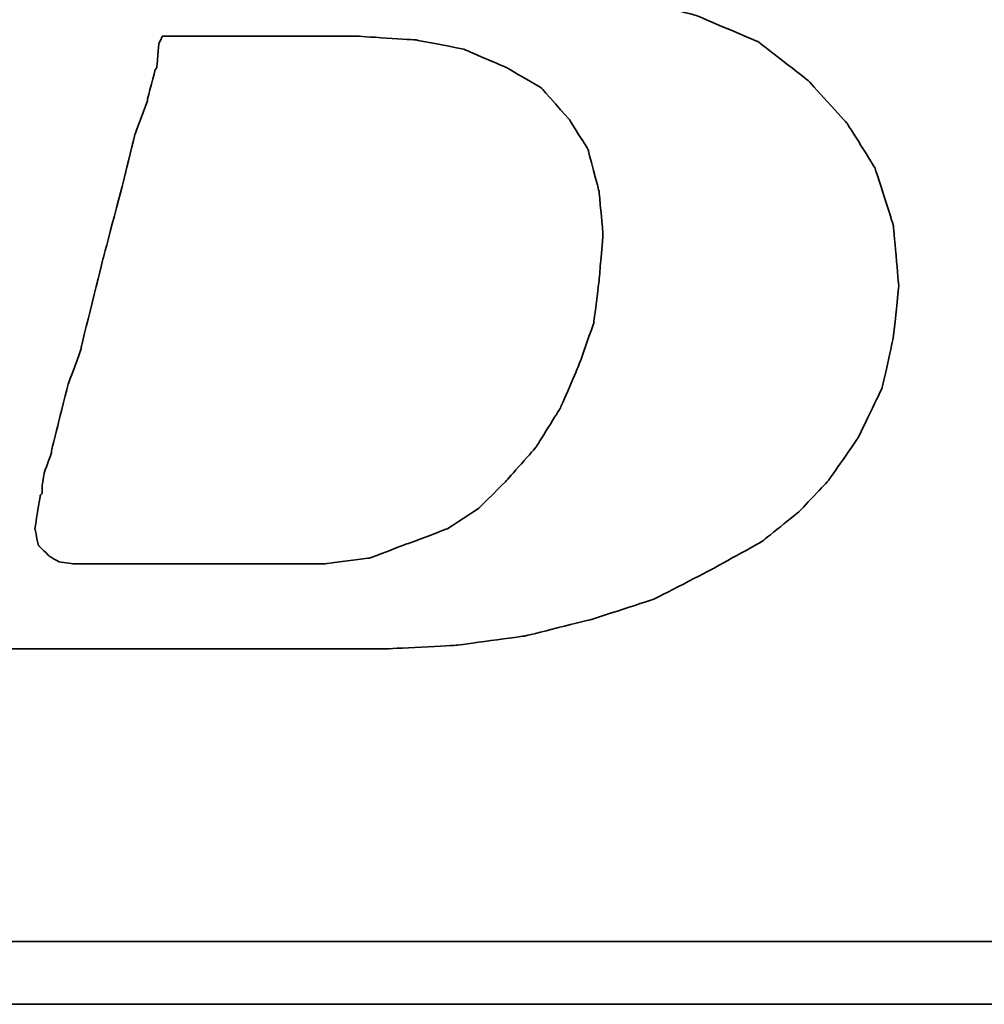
# Model space of a CAD drawing. Header units: millimetres. Extents: x 2891 to 6329, y -1599 to 860.
# Tile 129 of 256: x 3690.18 to 3693.69, y -912.72 to -909.15. Entities that reach past the tile are written whole.
import ezdxf

# ---------------------------------------------------------------- set-up
doc = ezdxf.new("R2010")
doc.units = ezdxf.units.MM
doc.layers.add('DIM', color=4, linetype='CONTINUOUS')
doc.layers.add('layer 1', color=7, linetype='CONTINUOUS')

# ---------------------------------------------------------------- blocks, each defined once
blk = doc.blocks.new('TBI MOTION logo(完整正式版)')
at = {"layer": 'layer 1', "color": 22, "lineweight": 35}
for points, knots in [([(-64.65375, -6.86375), (-64.65375, -6.86375), (-64.84375, -7.29625), (-64.84375, -7.29625), (-64.84375, -7.29625), (-64.84375, -7.29625), (-64.86875, -7.34375), (-64.86875, -7.34375), (-64.86875, -7.34375), (-64.86875, -7.34375), (-64.86875, -7.36875), (-64.86875, -7.36875), (-64.86875, -7.36875), (-64.86875, -7.36875), (-65.15375, -7.65375), (-65.15375, -7.65375), (-65.15375, -7.65375), (-65.15375, -7.65375), (-65.17875, -7.65375), (-65.17875, -7.65375), (-65.17875, -7.65375), (-65.17875, -7.65375), (-65.20375, -7.67875), (-65.20375, -7.67875), (-65.20375, -7.67875), (-65.20375, -7.67875), (-65.58875, -7.87125), (-65.58875, -7.87125), (-65.58875, -7.87125), (-65.58875, -7.87125), (-65.63375, -7.87125), (-65.63375, -7.87125), (-65.63375, -7.87125), (-65.63375, -7.87125), (-65.65875, -7.89375), (-65.65875, -7.89375), (-65.65875, -7.89375), (-65.65875, -7.89375), (-66.09375, -7.94375), (-66.09375, -7.94375), (-66.09375, -7.94375), (-66.09375, -7.94375), (-66.11375, -7.94375), (-66.11375, -7.94375), (-66.11375, -7.94375), (-66.11375, -7.94375), (-66.16375, -7.94375), (-66.16375, -7.94375), (-66.16375, -7.94375), (-66.16375, -7.94375), (-66.30875, -7.94375), (-66.30875, -7.94375), (-66.30875, -7.94375), (-66.30875, -7.94375), (-66.69375, -7.94375), (-66.69375, -7.94375), (-66.69375, -7.94375), (-66.69375, -7.94375), (-67.07375, -7.94375), (-67.07375, -7.94375), (-67.07375, -7.94375), (-67.07375, -7.94375), (-67.12375, -7.94375), (-67.12375, -7.94375), (-67.12375, -7.94375), (-67.12375, -7.94375), (-67.12375, -7.96625), (-67.12375, -7.96625), (-67.12375, -7.96625), (-67.12375, -7.96625), (-67.14875, -7.99125), (-67.14875, -7.99125), (-67.14875, -7.99125), (-67.14875, -7.99125), (-67.24375, -8.34875), (-67.24375, -8.34875), (-67.24375, -8.34875), (-67.24375, -8.34875), (-67.31375, -8.68625), (-67.31375, -8.68625), (-67.31375, -8.68625), (-67.31375, -8.68625), (-67.26875, -8.68625), (-67.26875, -8.68625), (-67.26875, -8.68625), (-67.26875, -8.68625), (-67.07375, -8.68625), (-67.07375, -8.68625), (-67.07375, -8.68625), (-67.07375, -8.68625), (-66.54875, -8.68625), (-66.54875, -8.68625), (-66.54875, -8.68625), (-66.54875, -8.68625), (-65.82625, -8.68625), (-65.82625, -8.68625), (-65.82625, -8.68625), (-65.82625, -8.68625), (-65.01375, -8.68625), (-65.01375, -8.68625), (-65.01375, -8.68625), (-65.01375, -8.68625), (-64.05375, -8.68625), (-64.05375, -8.68625), (-64.05375, -8.68625), (-64.05375, -8.68625), (-62.08375, -8.68625), (-62.08375, -8.68625), (-62.08375, -8.68625), (-62.08375, -8.68625), (-60.06875, -8.68625), (-60.06875, -8.68625), (-60.06875, -8.68625), (-60.06875, -8.68625), (-59.10875, -8.68625), (-59.10875, -8.68625), (-59.10875, -8.68625), (-59.10875, -8.68625), (-58.29375, -8.68625), (-58.29375, -8.68625), (-58.29375, -8.68625), (-58.29375, -8.68625), (-57.57375, -8.68625), (-57.57375, -8.68625), (-57.57375, -8.68625), (-57.57375, -8.68625), (-57.04875, -8.68625), (-57.04875, -8.68625), (-57.04875, -8.68625), (-57.04875, -8.68625), (-56.85375, -8.68625), (-56.85375, -8.68625), (-56.85375, -8.68625), (-56.85375, -8.68625), (-56.70875, -8.68625), (-56.70875, -8.68625), (-56.70875, -8.68625), (-56.70875, -8.68625), (-56.61375, -8.68625), (-56.61375, -8.68625), (-56.61375, -8.68625), (-56.61375, -8.68625), (-56.56875, -8.68625), (-56.56875, -8.68625), (-56.56875, -8.68625), (-56.56875, -8.68625), (-55.65375, -8.63875), (-55.65375, -8.63875), (-55.65375, -8.63875), (-55.65375, -8.63875), (-54.76875, -8.51875), (-54.76875, -8.51875), (-54.76875, -8.51875), (-54.76875, -8.51875), (-53.90375, -8.30375), (-53.90375, -8.30375), (-53.90375, -8.30375), (-53.90375, -8.30375), (-53.08875, -8.03875), (-53.08875, -8.03875), (-53.08875, -8.03875), (-53.08875, -8.03875), (-52.34375, -7.65375), (-52.34375, -7.65375), (-52.34375, -7.65375), (-52.34375, -7.65375), (-51.69875, -7.29625), (-51.69875, -7.29625), (-51.69875, -7.29625), (-51.69875, -7.29625), (-51.21875, -6.91125), (-51.21875, -6.91125), (-51.21875, -6.91125), (-51.21875, -6.91125), (-50.83375, -6.50375), (-50.83375, -6.50375), (-50.83375, -6.50375), (-50.83375, -6.50375), (-50.44875, -5.94875), (-50.44875, -5.94875), (-50.44875, -5.94875), (-50.44875, -5.94875), (-50.13875, -5.30375), (-50.13875, -5.30375), (-50.13875, -5.30375), (-50.13875, -5.30375), (-49.99375, -4.65375), (-49.99375, -4.65375), (-49.99375, -4.65375), (-49.99375, -4.65375), (-49.92375, -3.98375), (-49.92375, -3.98375), (-49.92375, -3.98375), (-49.92375, -3.98375), (-49.99375, -3.19374), (-49.99375, -3.19374), (-49.99375, -3.19374), (-49.99375, -3.19374), (-50.23374, -2.44874), (-50.23374, -2.44874), (-50.23374, -2.44874), (-50.23374, -2.44874), (-50.59375, -1.87374), (-50.59375, -1.87374), (-50.59375, -1.87374), (-50.59375, -1.87374), (-51.09875, -1.31874), (-51.09875, -1.31874), (-51.09875, -1.31874), (-51.09875, -1.31874), (-51.74375, -0.81875), (-51.74375, -0.81875), (-51.74375, -0.81875), (-51.74375, -0.81875), (-52.53875, -0.48125), (-52.53875, -0.48125), (-52.53875, -0.48125), (-52.53875, -0.48125), (-53.47375, -0.21875), (-53.47375, -0.21875), (-53.47375, -0.21875), (-53.47375, -0.21875), (-54.52875, -0.04874), (-54.52875, -0.04874), (-54.52875, -0.04874), (-54.52875, -0.04874), (-55.65375, 0.12125), (-55.65375, 0.12125), (-55.65375, 0.12125), (-55.65375, 0.12125), (-54.50375, 0.28624), (-54.50375, 0.28624), (-54.50375, 0.28624), (-54.50375, 0.28624), (-53.83375, 0.38124), (-53.83375, 0.38124), (-53.83375, 0.38124), (-53.83375, 0.38124), (-53.18375, 0.50125), (-53.18375, 0.50125), (-53.18375, 0.50125), (-53.18375, 0.50125), (-52.55875, 0.66874), (-52.55875, 0.66874), (-52.55875, 0.66874), (-52.55875, 0.66874), (-52.03375, 0.86124), (-52.03375, 0.86124), (-52.03375, 0.86124), (-52.03375, 0.86124), (-51.50374, 1.03124), (-51.50374, 1.03124), (-51.50374, 1.03124), (-51.50374, 1.03124), (-51.09875, 1.27125), (-51.09875, 1.27125), (-51.09875, 1.27125), (-51.09875, 1.27125), (-50.71375, 1.48624), (-50.71375, 1.48624), (-50.71375, 1.48624), (-50.71375, 1.48624), (-50.37625, 1.77625), (-50.37625, 1.77625), (-50.37625, 1.77625), (-50.37625, 1.77625), (-49.82375, 2.37625), (-49.82375, 2.37625), (-49.82375, 2.37625), (-49.82375, 2.37625), (-49.41875, 2.99625), (-49.41875, 2.99625), (-49.41875, 2.99625), (-49.41875, 2.99625), (-49.22375, 3.76625), (-49.22375, 3.76625), (-49.22375, 3.76625), (-49.22375, 3.76625), (-49.15375, 4.50874), (-49.15375, 4.50874), (-49.15375, 4.50874), (-49.15375, 4.50874), (-49.20375, 5.25125), (-49.20375, 5.25125), (-49.20375, 5.25125), (-49.20375, 5.25125), (-49.41875, 5.92625), (-49.41875, 5.92625), (-49.41875, 5.92625), (-49.41875, 5.92625), (-49.77875, 6.47625), (-49.77875, 6.47625), (-49.77875, 6.47625), (-49.77875, 6.47625), (-50.33125, 7.02624), (-50.33125, 7.02624), (-50.33125, 7.02624), (-50.33125, 7.02624), (-51.00125, 7.43625), (-51.00125, 7.43625), (-51.00125, 7.43625), (-51.00125, 7.43625), (-51.79375, 7.72625), (-51.79375, 7.72625), (-51.79375, 7.72625), (-51.79375, 7.72625), (-52.72875, 7.89124), (-52.72875, 7.89124), (-52.72875, 7.89124), (-52.72875, 7.89124), (-53.83375, 7.98625), (-53.83375, 7.98625), (-53.83375, 7.98625), (-53.83375, 7.98625), (-53.92875, 7.98625), (-53.92875, 7.98625), (-53.92875, 7.98625), (-53.92875, 7.98625), (-54.26375, 7.98625), (-54.26375, 7.98625), (-54.26375, 7.98625), (-54.26375, 7.98625), (-54.74375, 7.98625), (-54.74375, 7.98625), (-54.74375, 7.98625), (-54.74375, 7.98625), (-55.36875, 7.98625), (-55.36875, 7.98625), (-55.36875, 7.98625), (-55.36875, 7.98625), (-56.13375, 7.98625), (-56.13375, 7.98625), (-56.13375, 7.98625), (-56.13375, 7.98625), (-56.94875, 7.98625), (-56.94875, 7.98625), (-56.94875, 7.98625), (-56.94875, 7.98625), (-58.77625, 7.98625), (-58.77625, 7.98625), (-58.77625, 7.98625), (-58.77625, 7.98625), (-60.59875, 7.98625), (-60.59875, 7.98625), (-60.59875, 7.98625), (-60.59875, 7.98625), (-61.41375, 7.98625), (-61.41375, 7.98625), (-61.41375, 7.98625), (-61.41375, 7.98625), (-62.17875, 7.98625), (-62.17875, 7.98625), (-62.17875, 7.98625), (-62.17875, 7.98625), (-62.80375, 7.98625), (-62.80375, 7.98625), (-62.80375, 7.98625), (-62.80375, 7.98625), (-63.30625, 7.98625), (-63.30625, 7.98625), (-63.30625, 7.98625), (-63.30625, 7.98625), (-63.57375, 7.98625), (-63.57375, 7.98625), (-63.57375, 7.98625), (-63.57375, 7.98625), (-63.57375, 7.96375), (-63.57375, 7.96375), (-63.57375, 7.96375), (-63.57375, 7.96375), (-63.59875, 7.94125), (-63.59875, 7.94125), (-63.59875, 7.94125), (-63.59875, 7.94125), (-63.69375, 7.55625), (-63.69375, 7.55625), (-63.69375, 7.55625), (-63.69375, 7.55625), (-63.76375, 7.24624), (-63.76375, 7.24624), (-63.76375, 7.24624), (-63.76375, 7.24624), (-63.23875, 7.24624), (-63.23875, 7.24624), (-63.23875, 7.24624), (-63.23875, 7.24624), (-62.75875, 7.24624), (-62.75875, 7.24624), (-62.75875, 7.24624), (-62.75875, 7.24624), (-62.61125, 7.24624), (-62.61125, 7.24624), (-62.61125, 7.24624), (-62.61125, 7.24624), (-62.56625, 7.24624), (-62.56625, 7.24624), (-62.56625, 7.24624), (-62.56625, 7.24624), (-62.22875, 7.24624), (-62.22875, 7.24624), (-62.22875, 7.24624), (-62.22875, 7.24624), (-62.20375, 7.24624), (-62.20375, 7.24624), (-62.20375, 7.24624), (-62.20375, 7.24624), (-62.17875, 7.21875), (-62.17875, 7.21875), (-62.17875, 7.21875), (-62.17875, 7.21875), (-61.96375, 7.17125), (-61.96375, 7.17125), (-61.96375, 7.17125), (-61.96375, 7.17125), (-61.72375, 7.12624), (-61.72375, 7.12624), (-61.72375, 7.12624), (-61.72375, 7.12624), (-61.70375, 7.12624), (-61.70375, 7.12624), (-61.70375, 7.12624), (-61.70375, 7.12624), (-61.55875, 7.07624), (-61.55875, 7.07624), (-61.55875, 7.07624), (-61.55875, 7.07624), (-61.50875, 7.07624), (-61.50875, 7.07624), (-61.50875, 7.07624), (-61.50875, 7.07624), (-61.48375, 7.02624), (-61.48375, 7.02624), (-61.48375, 7.02624), (-61.48375, 7.02624), (-61.31875, 6.83375), (-61.31875, 6.83375), (-61.31875, 6.83375), (-61.31875, 6.83375), (-61.29375, 6.81125), (-61.29375, 6.81125), (-61.29375, 6.81125), (-61.29375, 6.81125), (-61.29375, 6.78625), (-61.29375, 6.78625), (-61.29375, 6.78625), (-61.29375, 6.78625), (-61.19875, 6.50124), (-61.19875, 6.50124), (-61.19875, 6.50124), (-61.19875, 6.50124), (-61.17375, 6.45124), (-61.17375, 6.45124), (-61.17375, 6.45124), (-61.17375, 6.45124), (-61.19875, 6.40625), (-61.19875, 6.40625), (-61.19875, 6.40625), (-61.19875, 6.40625), (-61.26875, 5.99624), (-61.26875, 5.99624), (-61.26875, 5.99624), (-61.26875, 5.99624), (-61.26875, 5.85125), (-61.26875, 5.85125), (-61.26875, 5.85125), (-61.26875, 5.85125), (-61.26875, 5.82625), (-61.26875, 5.82625), (-61.26875, 5.82625), (-61.26875, 5.82625), (-61.29375, 5.80625), (-61.29375, 5.80625), (-61.29375, 5.80625), (-61.29375, 5.80625), (-61.34125, 5.66125), (-61.34125, 5.66125), (-61.34125, 5.66125), (-61.34125, 5.66125), (-61.41375, 5.44625), (-61.41375, 5.44625), (-61.41375, 5.44625), (-61.41375, 5.44625), (-61.48375, 5.15625), (-61.48375, 5.15625), (-61.48375, 5.15625), (-61.48375, 5.15625), (-61.58375, 4.82124), (-61.58375, 4.82124), (-61.58375, 4.82124), (-61.58375, 4.82124), (-61.79875, 4.00375), (-61.79875, 4.00375), (-61.79875, 4.00375), (-61.79875, 4.00375), (-62.05875, 2.99625), (-62.05875, 2.99625), (-62.05875, 2.99625), (-62.05875, 2.99625), (-62.34875, 1.91625), (-62.34875, 1.91625), (-62.34875, 1.91625), (-62.34875, 1.91625), (-62.97375, -0.41124), (-62.97375, -0.41124), (-62.97375, -0.41124), (-62.97375, -0.41124), (-63.59875, -2.75875), (-63.59875, -2.75875), (-63.59875, -2.75875), (-63.59875, -2.75875), (-63.88375, -3.86374), (-63.88375, -3.86374), (-63.88375, -3.86374), (-63.88375, -3.86374), (-64.14875, -4.82374), (-64.14875, -4.82374), (-64.14875, -4.82374), (-64.14875, -4.82374), (-64.36375, -5.64125), (-64.36375, -5.64125), (-64.36375, -5.64125), (-64.36375, -5.64125), (-64.43625, -5.97625), (-64.43625, -5.97625), (-64.43625, -5.97625), (-64.43625, -5.97625), (-64.50875, -6.28625), (-64.50875, -6.28625), (-64.50875, -6.28625), (-64.50875, -6.28625), (-64.50875, -6.30875), (-64.50875, -6.30875), (-64.50875, -6.30875), (-64.50875, -6.30875), (-64.57875, -6.50375), (-64.57875, -6.50375), (-64.57875, -6.50375), (-64.57875, -6.50375), (-64.62875, -6.69625), (-64.62875, -6.69625), (-64.62875, -6.69625), (-64.62875, -6.69625), (-64.62875, -6.76875), (-64.62875, -6.76875), (-64.62875, -6.76875), (-64.62875, -6.76875), (-64.62875, -6.81375), (-64.62875, -6.81375), (-64.62875, -6.81375), (-64.62875, -6.81375), (-64.62875, -6.83875), (-64.62875, -6.83875), (-64.62875, -6.83875), (-64.62875, -6.83875), (-64.65375, -6.86375), (-64.65375, -6.86375)], [0, 0, 0, 0, 0.00719424, 0.00719424, 0.00719424, 0.00719425, 0.01438849, 0.01438849, 0.01438849, 0.0143885, 0.02158273, 0.02158273, 0.02158273, 0.02158274, 0.02877698, 0.02877698, 0.02877698, 0.02877699, 0.03597122, 0.03597122, 0.03597122, 0.03597123, 0.04316547, 0.04316547, 0.04316547, 0.04316548, 0.05035971, 0.05035971, 0.05035971, 0.05035972, 0.05755396, 0.05755396, 0.05755396, 0.05755397, 0.0647482, 0.0647482, 0.0647482, 0.06474821, 0.07194245, 0.07194245, 0.07194245, 0.07194246, 0.07913669, 0.07913669, 0.07913669, 0.0791367, 0.08633094, 0.08633094, 0.08633094, 0.08633095, 0.09352518, 0.09352518, 0.09352518, 0.09352519, 0.10071942, 0.10071942, 0.10071942, 0.10071943, 0.10791367, 0.10791367, 0.10791367, 0.10791368, 0.11510791, 0.11510791, 0.11510791, 0.11510792, 0.12230216, 0.12230216, 0.12230216, 0.12230217, 0.1294964, 0.1294964, 0.1294964, 0.12949641, 0.13669065, 0.13669065, 0.13669065, 0.13669066, 0.14388489, 0.14388489, 0.14388489, 0.1438849, 0.15107914, 0.15107914, 0.15107914, 0.15107915, 0.15827338, 0.15827338, 0.15827338, 0.15827339, 0.16546763, 0.16546763, 0.16546763, 0.16546764, 0.17266187, 0.17266187, 0.17266187, 0.17266188, 0.17985612, 0.17985612, 0.17985612, 0.17985613, 0.18705036, 0.18705036, 0.18705036, 0.18705037, 0.1942446, 0.1942446, 0.1942446, 0.19424461, 0.20143885, 0.20143885, 0.20143885, 0.20143886, 0.20863309, 0.20863309, 0.20863309, 0.2086331, 0.21582734, 0.21582734, 0.21582734, 0.21582735, 0.22302158, 0.22302158, 0.22302158, 0.22302159, 0.23021583, 0.23021583, 0.23021583, 0.23021584, 0.23741007, 0.23741007, 0.23741007, 0.23741008, 0.24460432, 0.24460432, 0.24460432, 0.24460433, 0.25179856, 0.25179856, 0.25179856, 0.25179857, 0.25899281, 0.25899281, 0.25899281, 0.25899282, 0.26618705, 0.26618705, 0.26618705, 0.26618706, 0.27338129, 0.27338129, 0.27338129, 0.2733813, 0.28057554, 0.28057554, 0.28057554, 0.28057555, 0.28776978, 0.28776978, 0.28776978, 0.28776979, 0.29496403, 0.29496403, 0.29496403, 0.29496404, 0.30215827, 0.30215827, 0.30215827, 0.30215828, 0.30935252, 0.30935252, 0.30935252, 0.30935253, 0.31654676, 0.31654676, 0.31654676, 0.31654677, 0.32374101, 0.32374101, 0.32374101, 0.32374102, 0.33093525, 0.33093525, 0.33093525, 0.33093526, 0.3381295, 0.3381295, 0.3381295, 0.33812951, 0.34532374, 0.34532374, 0.34532374, 0.34532375, 0.35251799, 0.35251799, 0.35251799, 0.352518, 0.35971223, 0.35971223, 0.35971223, 0.35971224, 0.36690647, 0.36690647, 0.36690647, 0.36690648, 0.37410072, 0.37410072, 0.37410072, 0.37410073, 0.38129496, 0.38129496, 0.38129496, 0.38129497, 0.38848921, 0.38848921, 0.38848921, 0.38848922, 0.39568345, 0.39568345, 0.39568345, 0.39568346, 0.4028777, 0.4028777, 0.4028777, 0.40287771, 0.41007194, 0.41007194, 0.41007194, 0.41007195, 0.41726619, 0.41726619, 0.41726619, 0.4172662, 0.42446043, 0.42446043, 0.42446043, 0.42446044, 0.43165468, 0.43165468, 0.43165468, 0.43165469, 0.43884892, 0.43884892, 0.43884892, 0.43884893, 0.44604317, 0.44604317, 0.44604317, 0.44604318, 0.45323741, 0.45323741, 0.45323741, 0.45323742, 0.46043165, 0.46043165, 0.46043165, 0.46043166, 0.4676259, 0.4676259, 0.4676259, 0.46762591, 0.47482014, 0.47482014, 0.47482014, 0.47482015, 0.48201439, 0.48201439, 0.48201439, 0.4820144, 0.48920863, 0.48920863, 0.48920863, 0.48920864, 0.49640288, 0.49640288, 0.49640288, 0.49640289, 0.50359712, 0.50359712, 0.50359712, 0.50359713, 0.51079137, 0.51079137, 0.51079137, 0.51079138, 0.51798561, 0.51798561, 0.51798561, 0.51798562, 0.52517986, 0.52517986, 0.52517986, 0.52517987, 0.5323741, 0.5323741, 0.5323741, 0.53237411, 0.53956835, 0.53956835, 0.53956835, 0.53956836, 0.54676259, 0.54676259, 0.54676259, 0.5467626, 0.55395683, 0.55395683, 0.55395683, 0.55395684, 0.56115108, 0.56115108, 0.56115108, 0.56115109, 0.56834532, 0.56834532, 0.56834532, 0.56834533, 0.57553957, 0.57553957, 0.57553957, 0.57553958, 0.58273381, 0.58273381, 0.58273381, 0.58273382, 0.58992806, 0.58992806, 0.58992806, 0.58992807, 0.5971223, 0.5971223, 0.5971223, 0.59712231, 0.60431655, 0.60431655, 0.60431655, 0.60431656, 0.61151079, 0.61151079, 0.61151079, 0.6115108, 0.61870504, 0.61870504, 0.61870504, 0.61870505, 0.62589928, 0.62589928, 0.62589928, 0.62589929, 0.63309353, 0.63309353, 0.63309353, 0.63309354, 0.64028777, 0.64028777, 0.64028777, 0.64028778, 0.64748201, 0.64748201, 0.64748201, 0.64748202, 0.65467626, 0.65467626, 0.65467626, 0.65467627, 0.6618705, 0.6618705, 0.6618705, 0.66187051, 0.66906475, 0.66906475, 0.66906475, 0.66906476, 0.67625899, 0.67625899, 0.67625899, 0.676259, 0.68345324, 0.68345324, 0.68345324, 0.68345325, 0.69064748, 0.69064748, 0.69064748, 0.69064749, 0.69784173, 0.69784173, 0.69784173, 0.69784174, 0.70503597, 0.70503597, 0.70503597, 0.70503598, 0.71223022, 0.71223022, 0.71223022, 0.71223023, 0.71942446, 0.71942446, 0.71942446, 0.71942447, 0.72661871, 0.72661871, 0.72661871, 0.72661872, 0.73381295, 0.73381295, 0.73381295, 0.73381296, 0.74100719, 0.74100719, 0.74100719, 0.7410072, 0.74820144, 0.74820144, 0.74820144, 0.74820145, 0.75539568, 0.75539568, 0.75539568, 0.75539569, 0.76258993, 0.76258993, 0.76258993, 0.76258994, 0.76978417, 0.76978417, 0.76978417, 0.76978418, 0.77697842, 0.77697842, 0.77697842, 0.77697843, 0.78417266, 0.78417266, 0.78417266, 0.78417267, 0.79136691, 0.79136691, 0.79136691, 0.79136692, 0.79856115, 0.79856115, 0.79856115, 0.79856116, 0.8057554, 0.8057554, 0.8057554, 0.80575541, 0.81294964, 0.81294964, 0.81294964, 0.81294965, 0.82014388, 0.82014388, 0.82014388, 0.82014389, 0.82733813, 0.82733813, 0.82733813, 0.82733814, 0.83453237, 0.83453237, 0.83453237, 0.83453238, 0.84172662, 0.84172662, 0.84172662, 0.84172663, 0.84892086, 0.84892086, 0.84892086, 0.84892087, 0.85611511, 0.85611511, 0.85611511, 0.85611512, 0.86330935, 0.86330935, 0.86330935, 0.86330936, 0.8705036, 0.8705036, 0.8705036, 0.87050361, 0.87769784, 0.87769784, 0.87769784, 0.87769785, 0.88489209, 0.88489209, 0.88489209, 0.8848921, 0.89208633, 0.89208633, 0.89208633, 0.89208634, 0.89928058, 0.89928058, 0.89928058, 0.89928059, 0.90647482, 0.90647482, 0.90647482, 0.90647483, 0.91366906, 0.91366906, 0.91366906, 0.91366907, 0.92086331, 0.92086331, 0.92086331, 0.92086332, 0.92805755, 0.92805755, 0.92805755, 0.92805756, 0.9352518, 0.9352518, 0.9352518, 0.93525181, 0.94244604, 0.94244604, 0.94244604, 0.94244605, 0.94964029, 0.94964029, 0.94964029, 0.9496403, 0.95683453, 0.95683453, 0.95683453, 0.95683454, 0.96402878, 0.96402878, 0.96402878, 0.96402879, 0.97122302, 0.97122302, 0.97122302, 0.97122303, 0.97841727, 0.97841727, 0.97841727, 0.97841728, 0.98561151, 0.98561151, 0.98561151, 0.98561152, 0.99280576, 0.99280576, 0.99280576, 0.99280577, 1, 1, 1, 1]), ([(-61.03125, -6.57375), (-61.03125, -6.57375), (-61.03125, -6.67125), (-61.03125, -6.67125), (-61.03125, -6.67125), (-61.03125, -6.67125), (-61.05375, -6.69625), (-61.05375, -6.69625), (-61.05375, -6.69625), (-61.05375, -6.69625), (-61.12375, -7.12875), (-61.12375, -7.12875), (-61.12375, -7.12875), (-61.12375, -7.12875), (-61.07875, -7.34375), (-61.07875, -7.34375), (-61.07875, -7.34375), (-61.07875, -7.34375), (-60.93375, -7.48875), (-60.93375, -7.48875), (-60.93375, -7.48875), (-60.93375, -7.48875), (-60.81375, -7.55625), (-60.81375, -7.55625), (-60.81375, -7.55625), (-60.81375, -7.55625), (-60.62375, -7.58375), (-60.62375, -7.58375), (-60.62375, -7.58375), (-60.62375, -7.58375), (-60.30875, -7.58375), (-60.30875, -7.58375), (-60.30875, -7.58375), (-60.30875, -7.58375), (-59.97375, -7.58375), (-59.97375, -7.58375), (-59.97375, -7.58375), (-59.97375, -7.58375), (-59.87875, -7.58375), (-59.87875, -7.58375), (-59.87875, -7.58375), (-59.87875, -7.58375), (-59.63625, -7.58375), (-59.63625, -7.58375), (-59.63625, -7.58375), (-59.63625, -7.58375), (-58.96875, -7.58375), (-58.96875, -7.58375), (-58.96875, -7.58375), (-58.96875, -7.58375), (-58.29375, -7.58375), (-58.29375, -7.58375), (-58.29375, -7.58375), (-58.29375, -7.58375), (-58.05375, -7.58375), (-58.05375, -7.58375), (-58.05375, -7.58375), (-58.05375, -7.58375), (-57.98375, -7.58375), (-57.98375, -7.58375), (-57.98375, -7.58375), (-57.98375, -7.58375), (-57.35875, -7.58375), (-57.35875, -7.58375), (-57.35875, -7.58375), (-57.35875, -7.58375), (-56.78375, -7.50875), (-56.78375, -7.50875), (-56.78375, -7.50875), (-56.78375, -7.50875), (-56.27875, -7.31875), (-56.27875, -7.31875), (-56.27875, -7.31875), (-56.27875, -7.31875), (-55.77375, -7.12875), (-55.77375, -7.12875), (-55.77375, -7.12875), (-55.77375, -7.12875), (-55.36875, -6.86375), (-55.36875, -6.86375), (-55.36875, -6.86375), (-55.36875, -6.86375), (-55.00875, -6.50375), (-55.00875, -6.50375), (-55.00875, -6.50375), (-55.00875, -6.50375), (-54.62375, -6.06875), (-54.62375, -6.06875), (-54.62375, -6.06875), (-54.62375, -6.06875), (-54.31375, -5.56875), (-54.31375, -5.56875), (-54.31375, -5.56875), (-54.31375, -5.56875), (-54.07375, -5.01625), (-54.07375, -5.01625), (-54.07375, -5.01625), (-54.07375, -5.01625), (-53.87875, -4.46374), (-53.87875, -4.46374), (-53.87875, -4.46374), (-53.87875, -4.46374), (-53.80875, -3.91375), (-53.80875, -3.91375), (-53.80875, -3.91375), (-53.80875, -3.91375), (-53.75875, -3.31375), (-53.75875, -3.31375), (-53.75875, -3.31375), (-53.75875, -3.31375), (-53.80875, -2.75875), (-53.80875, -2.75875), (-53.80875, -2.75875), (-53.80875, -2.75875), (-53.95375, -2.20875), (-53.95375, -2.20875), (-53.95375, -2.20875), (-53.95375, -2.20875), (-54.19375, -1.82625), (-54.19375, -1.82625), (-54.19375, -1.82625), (-54.19375, -1.82625), (-54.55375, -1.41875), (-54.55375, -1.41875), (-54.55375, -1.41875), (-54.55375, -1.41875), (-55.00875, -1.15125), (-55.00875, -1.15125), (-55.00875, -1.15125), (-55.00875, -1.15125), (-55.56125, -0.91375), (-55.56125, -0.91375), (-55.56125, -0.91375), (-55.56125, -0.91375), (-56.18125, -0.79375), (-56.18125, -0.79375), (-56.18125, -0.79375), (-56.18125, -0.79375), (-56.94875, -0.74374), (-56.94875, -0.74374), (-56.94875, -0.74374), (-56.94875, -0.74374), (-56.99875, -0.74374), (-56.99875, -0.74374), (-56.99875, -0.74374), (-56.99875, -0.74374), (-57.09375, -0.74374), (-57.09375, -0.74374), (-57.09375, -0.74374), (-57.09375, -0.74374), (-57.38375, -0.74374), (-57.38375, -0.74374), (-57.38375, -0.74374), (-57.38375, -0.74374), (-57.76875, -0.74374), (-57.76875, -0.74374), (-57.76875, -0.74374), (-57.76875, -0.74374), (-58.24625, -0.74374), (-58.24625, -0.74374), (-58.24625, -0.74374), (-58.24625, -0.74374), (-58.72875, -0.74374), (-58.72875, -0.74374), (-58.72875, -0.74374), (-58.72875, -0.74374), (-59.20875, -0.74374), (-59.20875, -0.74374), (-59.20875, -0.74374), (-59.20875, -0.74374), (-59.46875, -0.74374), (-59.46875, -0.74374), (-59.46875, -0.74374), (-59.46875, -0.74374), (-59.51625, -0.83875), (-59.51625, -0.83875), (-59.51625, -0.83875), (-59.51625, -0.83875), (-59.54375, -1.15125), (-59.54375, -1.15125), (-59.54375, -1.15125), (-59.54375, -1.15125), (-59.56375, -1.17874), (-59.56375, -1.17874), (-59.56375, -1.17874), (-59.56375, -1.17874), (-59.66375, -1.55875), (-59.66375, -1.55875), (-59.66375, -1.55875), (-59.66375, -1.55875), (-59.66375, -1.58375), (-59.66375, -1.58375), (-59.66375, -1.58375), (-59.66375, -1.58375), (-59.82875, -2.01874), (-59.82875, -2.01874), (-59.82875, -2.01874), (-59.82875, -2.01874), (-59.94875, -2.52125), (-59.94875, -2.52125), (-59.94875, -2.52125), (-59.94875, -2.52125), (-60.23875, -3.62375), (-60.23875, -3.62375), (-60.23875, -3.62375), (-60.23875, -3.62375), (-60.52375, -4.77624), (-60.52375, -4.77624), (-60.52375, -4.77624), (-60.52375, -4.77624), (-60.52375, -4.79874), (-60.52375, -4.79874), (-60.52375, -4.79874), (-60.52375, -4.79874), (-60.69125, -5.25375), (-60.69125, -5.25375), (-60.69125, -5.25375), (-60.69125, -5.25375), (-60.81375, -5.73625), (-60.81375, -5.73625), (-60.81375, -5.73625), (-60.81375, -5.73625), (-60.90875, -6.11875), (-60.90875, -6.11875), (-60.90875, -6.11875), (-60.90875, -6.11875), (-60.90875, -6.14375), (-60.90875, -6.14375), (-60.90875, -6.14375), (-60.90875, -6.14375), (-61.00375, -6.40875), (-61.00375, -6.40875), (-61.00375, -6.40875), (-61.00375, -6.40875), (-61.03125, -6.57375), (-61.03125, -6.57375)], [0, 0, 0, 0, 0.01694915, 0.01694915, 0.01694915, 0.01694916, 0.03389831, 0.03389831, 0.03389831, 0.03389832, 0.05084746, 0.05084746, 0.05084746, 0.05084747, 0.06779661, 0.06779661, 0.06779661, 0.06779662, 0.08474576, 0.08474576, 0.08474576, 0.08474577, 0.10169492, 0.10169492, 0.10169492, 0.10169493, 0.11864407, 0.11864407, 0.11864407, 0.11864408, 0.13559322, 0.13559322, 0.13559322, 0.13559323, 0.15254237, 0.15254237, 0.15254237, 0.15254238, 0.16949153, 0.16949153, 0.16949153, 0.16949154, 0.18644068, 0.18644068, 0.18644068, 0.18644069, 0.20338983, 0.20338983, 0.20338983, 0.20338984, 0.22033898, 0.22033898, 0.22033898, 0.22033899, 0.23728814, 0.23728814, 0.23728814, 0.23728815, 0.25423729, 0.25423729, 0.25423729, 0.2542373, 0.27118644, 0.27118644, 0.27118644, 0.27118645, 0.28813559, 0.28813559, 0.28813559, 0.2881356, 0.30508475, 0.30508475, 0.30508475, 0.30508476, 0.3220339, 0.3220339, 0.3220339, 0.32203391, 0.33898305, 0.33898305, 0.33898305, 0.33898306, 0.3559322, 0.3559322, 0.3559322, 0.35593221, 0.37288136, 0.37288136, 0.37288136, 0.37288137, 0.38983051, 0.38983051, 0.38983051, 0.38983052, 0.40677966, 0.40677966, 0.40677966, 0.40677967, 0.42372881, 0.42372881, 0.42372881, 0.42372882, 0.44067797, 0.44067797, 0.44067797, 0.44067798, 0.45762712, 0.45762712, 0.45762712, 0.45762713, 0.47457627, 0.47457627, 0.47457627, 0.47457628, 0.49152542, 0.49152542, 0.49152542, 0.49152543, 0.50847458, 0.50847458, 0.50847458, 0.50847459, 0.52542373, 0.52542373, 0.52542373, 0.52542374, 0.54237288, 0.54237288, 0.54237288, 0.54237289, 0.55932203, 0.55932203, 0.55932203, 0.55932204, 0.57627119, 0.57627119, 0.57627119, 0.5762712, 0.59322034, 0.59322034, 0.59322034, 0.59322035, 0.61016949, 0.61016949, 0.61016949, 0.6101695, 0.62711864, 0.62711864, 0.62711864, 0.62711865, 0.6440678, 0.6440678, 0.6440678, 0.64406781, 0.66101695, 0.66101695, 0.66101695, 0.66101696, 0.6779661, 0.6779661, 0.6779661, 0.67796611, 0.69491525, 0.69491525, 0.69491525, 0.69491526, 0.71186441, 0.71186441, 0.71186441, 0.71186442, 0.72881356, 0.72881356, 0.72881356, 0.72881357, 0.74576271, 0.74576271, 0.74576271, 0.74576272, 0.76271186, 0.76271186, 0.76271186, 0.76271187, 0.77966102, 0.77966102, 0.77966102, 0.77966103, 0.79661017, 0.79661017, 0.79661017, 0.79661018, 0.81355932, 0.81355932, 0.81355932, 0.81355933, 0.83050847, 0.83050847, 0.83050847, 0.83050848, 0.84745763, 0.84745763, 0.84745763, 0.84745764, 0.86440678, 0.86440678, 0.86440678, 0.86440679, 0.88135593, 0.88135593, 0.88135593, 0.88135594, 0.89830508, 0.89830508, 0.89830508, 0.89830509, 0.91525424, 0.91525424, 0.91525424, 0.91525425, 0.93220339, 0.93220339, 0.93220339, 0.9322034, 0.94915254, 0.94915254, 0.94915254, 0.94915255, 0.96610169, 0.96610169, 0.96610169, 0.9661017, 0.98305085, 0.98305085, 0.98305085, 0.98305086, 1, 1, 1, 1]), ([(75.90875, -9.47875), (75.90875, -9.47875), (75.90875, -12.28625), (75.90875, -12.28625), (75.90875, -12.28625), (75.90875, -12.28625), (75.90875, -12.47875), (75.90875, -12.47875), (75.90875, -12.47875), (75.90875, -12.47875), (75.71625, -12.47875), (75.71625, -12.47875), (75.71625, -12.47875), (75.71625, -12.47875), (-88.32875, -12.47875), (-88.32875, -12.47875), (-88.32875, -12.47875), (-88.32875, -12.47875), (-88.32875, -13.29375), (-88.32875, -13.29375), (-88.32875, -13.29375), (-88.32875, -13.29375), (82.89125, -13.29375), (82.89125, -13.29375), (82.89125, -13.29375), (82.89125, -13.29375), (75.90875, -9.47875), (75.90875, -9.47875)], [0, 0, 0, 0, 0.14285714, 0.14285714, 0.14285714, 0.14285715, 0.28571429, 0.28571429, 0.28571429, 0.2857143, 0.42857143, 0.42857143, 0.42857143, 0.42857144, 0.57142857, 0.57142857, 0.57142857, 0.57142858, 0.71428571, 0.71428571, 0.71428571, 0.71428572, 0.85714286, 0.85714286, 0.85714286, 0.85714287, 1, 1, 1, 1])]:
    blk.add_open_spline(points, degree=3, knots=knots, dxfattribs=at)

msp = doc.modelspace()

# ---------------------------------------------------------------- block references
at = {"layer": 'DIM', "color": 7, "xscale": 0.2802190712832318, "yscale": 0.2802190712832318, "zscale": 0.2802190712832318}
msp.add_blockref('TBI MOTION logo(完整正式版)', (3707.3665, -908.9964), dxfattribs=at)

doc.saveas('drawing.dxf')
